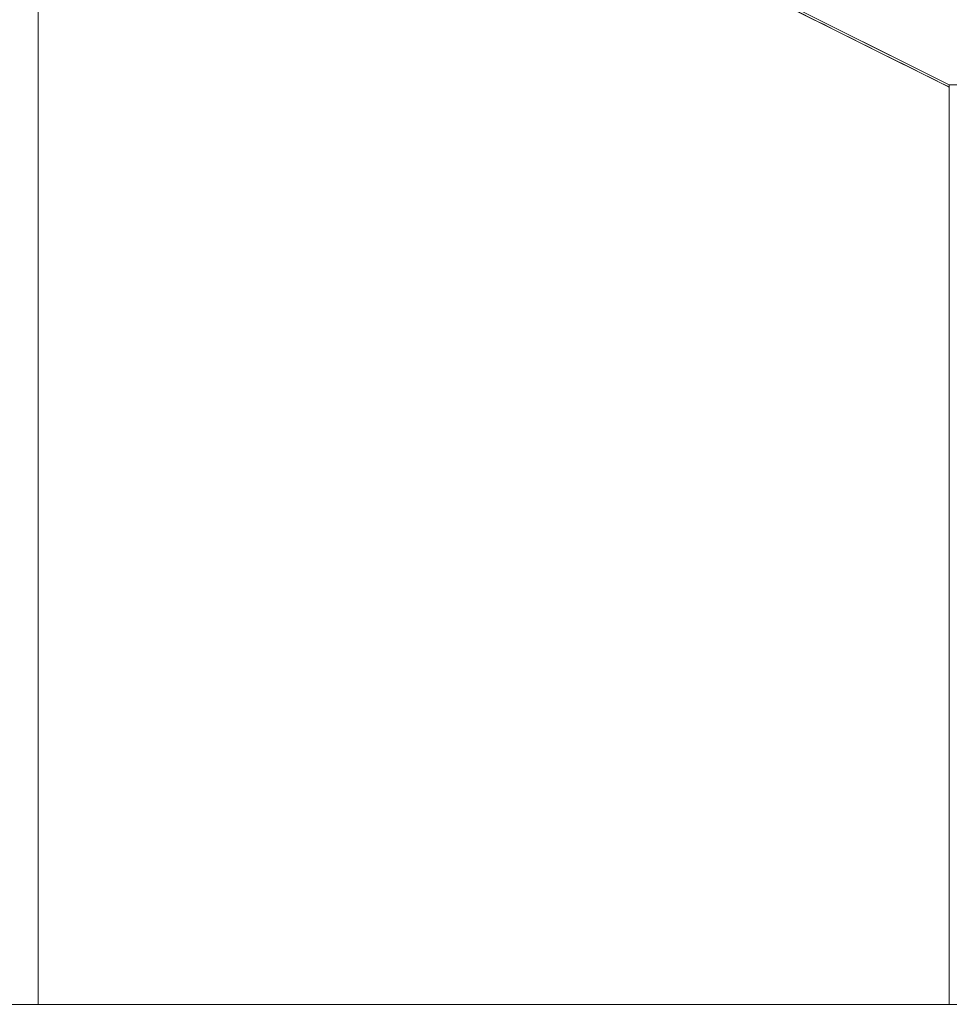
# Model space of a CAD drawing. Header units: centimetres. Extents: x -16 to 17.2, y -26.1 to -24.6.
# Tile 25 of 46: x -3.522 to -3.42, y -26.092 to -25.984. Entities that reach past the tile are written whole.
import ezdxf

# ---------------------------------------------------------------- set-up
doc = ezdxf.new("R2010")
doc.units = ezdxf.units.CM
doc.header["$LTSCALE"] = 2.54
doc.layers.add('Lucido design-1', color=7, linetype='Continuous')

# ---------------------------------------------------------------- blocks, each defined once
blk = doc.blocks.new('Gruppo-1')
at = {"color": 7, "linetype": 'Continuous', "lineweight": 9}
for points in [[(17.08, -24.59215, -166.92232), (17.08, -26.09215, -166.92232), (-15.92, -26.09215, -166.92232), (-15.92, -24.59215, -166.92232)], [(17.08, -24.59215, -151.42232), (17.08, -26.09215, -151.42232), (-15.92, -26.09215, -151.42232), (-15.92, -24.59215, -151.42232)], [(-4.42, -25.49291, -154.82232), (-3.42, -25.99149, -153.82232), (-3.42, -25.99122, -153.82232), (-4.42, -25.49264, -154.82232)], [(-4.42, -25.49291, -139.32232), (-3.42, -25.99149, -138.32232), (-3.42, -25.99122, -138.32232), (-4.42, -25.49264, -139.32232)], [(-3.42, -25.99149, -151.72232), (-3.42, -26.09215, -151.72232), (-3.42, -26.09215, -153.52232), (-3.42, -25.99149, -153.52232)], [(-3.42, -25.99149, -136.22232), (-3.42, -26.09215, -136.22232), (-3.42, -26.09215, -138.02232), (-3.42, -25.99149, -138.02232)]]:
    blk.add_3dface(points, dxfattribs=at)
for points, invisible_edges in [([(-15.92, -26.09215, -151.62232), (-3.52, -26.09215, -151.62232), (-3.52, -25.94163, -151.62232), (-4.42, -25.49291, -151.62232)], 8), ([(-15.92, -26.09215, -136.12232), (-3.52, -26.09215, -136.12232), (-3.52, -25.94163, -136.12232), (-4.42, -25.49291, -136.12232)], 8), ([(-4.42, -25.49264, -154.82232), (-3.42, -25.99122, -153.82232), (-3.12, -25.99122, -153.82232)], 8), ([(-3.12, -25.99122, -153.82232), (4.28, -25.99122, -153.82232), (5.58, -25.49264, -154.82232), (-4.42, -25.49264, -154.82232)], 10), ([(-4.42, -25.49264, -139.32232), (-3.42, -25.99122, -138.32232), (-3.12, -25.99122, -138.32232)], 8), ([(-3.12, -25.99122, -138.32232), (4.28, -25.99122, -138.32232), (5.58, -25.49264, -139.32232), (-4.42, -25.49264, -139.32232)], 10), ([(-3.42, -25.99149, -151.72232), (-4.42, -25.49291, -151.62232), (-3.52, -25.94163, -151.62232)], 9), ([(-3.42, -25.99149, -151.72232), (-3.42, -25.99149, -153.52232), (-4.42, -25.49291, -154.82232), (-4.42, -25.49291, -151.62232)], 10), ([(-3.42, -25.99149, -153.52232), (-3.42, -25.99149, -153.82232), (-4.42, -25.49291, -154.82232)], 8), ([(-3.42, -25.99149, -136.22232), (-4.42, -25.49291, -136.12232), (-3.52, -25.94163, -136.12232)], 9), ([(-3.42, -25.99149, -136.22232), (-3.42, -25.99149, -138.02232), (-4.42, -25.49291, -139.32232), (-4.42, -25.49291, -136.12232)], 10), ([(-3.42, -25.99149, -138.02232), (-3.42, -25.99149, -138.32232), (-4.42, -25.49291, -139.32232)], 8), ([(-3.52, -25.94163, -151.62232), (-3.4202, -25.99139, -151.71596), (-3.42009, -25.99144, -151.71808)], 9), ([(-3.52, -25.94163, -151.62232), (-3.42036, -25.99131, -151.71384), (-3.4202, -25.99139, -151.71596)], 9), ([(-3.52, -25.94163, -151.62232), (-3.42056, -25.99121, -151.71173), (-3.42036, -25.99131, -151.71384)], 9), ([(-3.52, -25.94163, -151.62232), (-3.42081, -25.99108, -151.70962), (-3.42056, -25.99121, -151.71173)], 9), ([(-3.52, -25.94163, -151.62232), (-3.4211, -25.99094, -151.70752), (-3.42081, -25.99108, -151.70962)], 9), ([(-3.52, -25.94163, -151.62232), (-3.42144, -25.99077, -151.70542), (-3.4211, -25.99094, -151.70752)], 9), ([(-3.52, -25.94163, -151.62232), (-3.42182, -25.99058, -151.70333), (-3.42144, -25.99077, -151.70542)], 9), ([(-3.52, -25.94163, -151.62232), (-3.42224, -25.99037, -151.70125), (-3.42182, -25.99058, -151.70333)], 9), ([(-3.52, -25.94163, -151.62232), (-3.42271, -25.99014, -151.69918), (-3.42224, -25.99037, -151.70125)], 9), ([(-3.52, -25.94163, -151.62232), (-3.42323, -25.98988, -151.69712), (-3.42271, -25.99014, -151.69918)], 9), ([(-3.52, -25.94163, -151.62232), (-3.42378, -25.9896, -151.69508), (-3.42323, -25.98988, -151.69712)], 9), ([(-3.52, -25.94163, -151.62232), (-3.42438, -25.9893, -151.69304), (-3.42378, -25.9896, -151.69508)], 9), ([(-3.52, -25.94163, -151.62232), (-3.42503, -25.98898, -151.69102), (-3.42438, -25.9893, -151.69304)], 9), ([(-3.52, -25.94163, -151.62232), (-3.42571, -25.98864, -151.68901), (-3.42503, -25.98898, -151.69102)], 9), ([(-3.52, -25.94163, -151.62232), (-3.42644, -25.98828, -151.68701), (-3.42571, -25.98864, -151.68901)], 9), ([(-3.52, -25.94163, -151.62232), (-3.42721, -25.98789, -151.68504), (-3.42644, -25.98828, -151.68701)], 9), ([(-3.52, -25.94163, -151.62232), (-3.42802, -25.98749, -151.68308), (-3.42721, -25.98789, -151.68504)], 9), ([(-3.52, -25.94163, -151.62232), (-3.42888, -25.98706, -151.68113), (-3.42802, -25.98749, -151.68308)], 9), ([(-3.52, -25.94163, -151.62232), (-3.42977, -25.98662, -151.67921), (-3.42888, -25.98706, -151.68113)], 9), ([(-3.52, -25.94163, -151.62232), (-3.43071, -25.98615, -151.6773), (-3.42977, -25.98662, -151.67921)], 9), ([(-3.52, -25.94163, -151.62232), (-3.43168, -25.98566, -151.67542), (-3.43071, -25.98615, -151.6773)], 9), ([(-3.52, -25.94163, -151.62232), (-3.4327, -25.98516, -151.67355), (-3.43168, -25.98566, -151.67542)], 9), ([(-3.52, -25.94163, -151.62232), (-3.43375, -25.98463, -151.67171), (-3.4327, -25.98516, -151.67355)], 9), ([(-3.52, -25.94163, -151.62232), (-3.43485, -25.98409, -151.66989), (-3.43375, -25.98463, -151.67171)], 9), ([(-3.42009, -25.99144, -151.71808), (-3.42002, -25.99148, -151.7202), (-3.42, -25.99149, -151.72232), (-3.52, -25.94163, -151.62232)], 12), ([(-3.52, -25.94163, -151.62232), (-3.52, -26.09215, -151.62232), (-3.51576, -26.09215, -151.62241), (-3.51576, -25.94375, -151.62241)], 4), ([(-3.52, -25.94163, -136.12232), (-3.4202, -25.99139, -136.21596), (-3.42009, -25.99144, -136.21808)], 9), ([(-3.52, -25.94163, -136.12232), (-3.42036, -25.99131, -136.21384), (-3.4202, -25.99139, -136.21596)], 9), ([(-3.52, -25.94163, -136.12232), (-3.42056, -25.99121, -136.21173), (-3.42036, -25.99131, -136.21384)], 9), ([(-3.52, -25.94163, -136.12232), (-3.42081, -25.99108, -136.20962), (-3.42056, -25.99121, -136.21173)], 9), ([(-3.52, -25.94163, -136.12232), (-3.4211, -25.99094, -136.20752), (-3.42081, -25.99108, -136.20962)], 9), ([(-3.52, -25.94163, -136.12232), (-3.42144, -25.99077, -136.20542), (-3.4211, -25.99094, -136.20752)], 9), ([(-3.52, -25.94163, -136.12232), (-3.42182, -25.99058, -136.20333), (-3.42144, -25.99077, -136.20542)], 9), ([(-3.52, -25.94163, -136.12232), (-3.42224, -25.99037, -136.20125), (-3.42182, -25.99058, -136.20333)], 9), ([(-3.52, -25.94163, -136.12232), (-3.42271, -25.99014, -136.19918), (-3.42224, -25.99037, -136.20125)], 9), ([(-3.52, -25.94163, -136.12232), (-3.42323, -25.98988, -136.19712), (-3.42271, -25.99014, -136.19918)], 9), ([(-3.52, -25.94163, -136.12232), (-3.42378, -25.9896, -136.19508), (-3.42323, -25.98988, -136.19712)], 9), ([(-3.52, -25.94163, -136.12232), (-3.42438, -25.9893, -136.19304), (-3.42378, -25.9896, -136.19508)], 9), ([(-3.52, -25.94163, -136.12232), (-3.42503, -25.98898, -136.19102), (-3.42438, -25.9893, -136.19304)], 9), ([(-3.52, -25.94163, -136.12232), (-3.42571, -25.98864, -136.18901), (-3.42503, -25.98898, -136.19102)], 9), ([(-3.52, -25.94163, -136.12232), (-3.42644, -25.98828, -136.18701), (-3.42571, -25.98864, -136.18901)], 9), ([(-3.52, -25.94163, -136.12232), (-3.42721, -25.98789, -136.18504), (-3.42644, -25.98828, -136.18701)], 9), ([(-3.52, -25.94163, -136.12232), (-3.42802, -25.98749, -136.18308), (-3.42721, -25.98789, -136.18504)], 9), ([(-3.52, -25.94163, -136.12232), (-3.42888, -25.98706, -136.18113), (-3.42802, -25.98749, -136.18308)], 9), ([(-3.52, -25.94163, -136.12232), (-3.42977, -25.98662, -136.17921), (-3.42888, -25.98706, -136.18113)], 9), ([(-3.52, -25.94163, -136.12232), (-3.43071, -25.98615, -136.1773), (-3.42977, -25.98662, -136.17921)], 9), ([(-3.52, -25.94163, -136.12232), (-3.43168, -25.98566, -136.17542), (-3.43071, -25.98615, -136.1773)], 9), ([(-3.52, -25.94163, -136.12232), (-3.4327, -25.98516, -136.17355), (-3.43168, -25.98566, -136.17542)], 9), ([(-3.52, -25.94163, -136.12232), (-3.43375, -25.98463, -136.17171), (-3.4327, -25.98516, -136.17355)], 9), ([(-3.52, -25.94163, -136.12232), (-3.43485, -25.98409, -136.16989), (-3.43375, -25.98463, -136.17171)], 9), ([(-3.42009, -25.99144, -136.21808), (-3.42002, -25.99148, -136.2202), (-3.42, -25.99149, -136.22232), (-3.52, -25.94163, -136.12232)], 12), ([(-3.52, -25.94163, -136.12232), (-3.52, -26.09215, -136.12232), (-3.51576, -26.09215, -136.12241), (-3.51576, -25.94375, -136.12241)], 4), ([(-3.51576, -25.94375, -151.62241), (-3.51576, -26.09215, -151.62241), (-3.51152, -26.09215, -151.62268), (-3.51152, -25.94586, -151.62268)], 5), ([(-3.51576, -25.94375, -136.12241), (-3.51576, -26.09215, -136.12241), (-3.51152, -26.09215, -136.12268), (-3.51152, -25.94586, -136.12268)], 5), ([(-3.51152, -25.94586, -151.62268), (-3.51152, -26.09215, -151.62268), (-3.5073, -26.09215, -151.62313), (-3.5073, -25.94796, -151.62313)], 5), ([(-3.51152, -25.94586, -136.12268), (-3.51152, -26.09215, -136.12268), (-3.5073, -26.09215, -136.12313), (-3.5073, -25.94796, -136.12313)], 5), ([(-3.5073, -25.94796, -151.62313), (-3.5073, -26.09215, -151.62313), (-3.5031, -26.09215, -151.62376), (-3.5031, -25.95006, -151.62376)], 5), ([(-3.5073, -25.94796, -136.12313), (-3.5073, -26.09215, -136.12313), (-3.5031, -26.09215, -136.12376), (-3.5031, -25.95006, -136.12376)], 5), ([(-3.5031, -25.95006, -151.62376), (-3.5031, -26.09215, -151.62376), (-3.49893, -26.09215, -151.62457), (-3.49893, -25.95213, -151.62457)], 5), ([(-3.5031, -25.95006, -136.12376), (-3.5031, -26.09215, -136.12376), (-3.49893, -26.09215, -136.12457), (-3.49893, -25.95213, -136.12457)], 5), ([(-3.49893, -25.95213, -151.62457), (-3.49893, -26.09215, -151.62457), (-3.4948, -26.09215, -151.62555), (-3.4948, -25.95419, -151.62555)], 5), ([(-3.49893, -25.95213, -136.12457), (-3.49893, -26.09215, -136.12457), (-3.4948, -26.09215, -136.12555), (-3.4948, -25.95419, -136.12555)], 5), ([(-3.4948, -25.95419, -151.62555), (-3.4948, -26.09215, -151.62555), (-3.49072, -26.09215, -151.62671), (-3.49072, -25.95623, -151.62671)], 5), ([(-3.4948, -25.95419, -136.12555), (-3.4948, -26.09215, -136.12555), (-3.49072, -26.09215, -136.12671), (-3.49072, -25.95623, -136.12671)], 5), ([(-3.49072, -25.95623, -151.62671), (-3.49072, -26.09215, -151.62671), (-3.48669, -26.09215, -151.62803), (-3.48669, -25.95824, -151.62803)], 5), ([(-3.49072, -25.95623, -136.12671), (-3.49072, -26.09215, -136.12671), (-3.48669, -26.09215, -136.12803), (-3.48669, -25.95824, -136.12803)], 5), ([(-3.48669, -25.95824, -151.62803), (-3.48669, -26.09215, -151.62803), (-3.48271, -26.09215, -151.62953), (-3.48271, -25.96022, -151.62953)], 5), ([(-3.48669, -25.95824, -136.12803), (-3.48669, -26.09215, -136.12803), (-3.48271, -26.09215, -136.12953), (-3.48271, -25.96022, -136.12953)], 5), ([(-3.48271, -25.96022, -151.62953), (-3.48271, -26.09215, -151.62953), (-3.47881, -26.09215, -151.6312), (-3.47881, -25.96217, -151.6312)], 5), ([(-3.48271, -25.96022, -136.12953), (-3.48271, -26.09215, -136.12953), (-3.47881, -26.09215, -136.1312), (-3.47881, -25.96217, -136.1312)], 5), ([(-3.47881, -25.96217, -151.6312), (-3.47881, -26.09215, -151.6312), (-3.47498, -26.09215, -151.63303), (-3.47498, -25.96408, -151.63303)], 5), ([(-3.47881, -25.96217, -136.1312), (-3.47881, -26.09215, -136.1312), (-3.47498, -26.09215, -136.13303), (-3.47498, -25.96408, -136.13303)], 5), ([(-3.47498, -25.96408, -151.63303), (-3.47498, -26.09215, -151.63303), (-3.47123, -26.09215, -151.63502), (-3.47123, -25.96595, -151.63502)], 5), ([(-3.47498, -25.96408, -136.13303), (-3.47498, -26.09215, -136.13303), (-3.47123, -26.09215, -136.13502), (-3.47123, -25.96595, -136.13502)], 5), ([(-3.47123, -25.96595, -151.63502), (-3.47123, -26.09215, -151.63502), (-3.46757, -26.09215, -151.63717), (-3.46757, -25.96777, -151.63717)], 5), ([(-3.47123, -25.96595, -136.13502), (-3.47123, -26.09215, -136.13502), (-3.46757, -26.09215, -136.13717), (-3.46757, -25.96777, -136.13717)], 5), ([(-3.46757, -25.96777, -151.63717), (-3.46757, -26.09215, -151.63717), (-3.464, -26.09215, -151.63947), (-3.464, -25.96955, -151.63947)], 5), ([(-3.46757, -25.96777, -136.13717), (-3.46757, -26.09215, -136.13717), (-3.464, -26.09215, -136.13947), (-3.464, -25.96955, -136.13947)], 5), ([(-3.464, -25.96955, -151.63947), (-3.464, -26.09215, -151.63947), (-3.46054, -26.09215, -151.64192), (-3.46054, -25.97128, -151.64192)], 5), ([(-3.464, -25.96955, -136.13947), (-3.464, -26.09215, -136.13947), (-3.46054, -26.09215, -136.14192), (-3.46054, -25.97128, -136.14192)], 5), ([(-3.46054, -25.97128, -151.64192), (-3.46054, -26.09215, -151.64192), (-3.45718, -26.09215, -151.64452), (-3.45718, -25.97295, -151.64452)], 5), ([(-3.46054, -25.97128, -136.14192), (-3.46054, -26.09215, -136.14192), (-3.45718, -26.09215, -136.14452), (-3.45718, -25.97295, -136.14452)], 5), ([(-3.45718, -25.97295, -151.64452), (-3.45718, -26.09215, -151.64452), (-3.45393, -26.09215, -151.64726), (-3.45393, -25.97457, -151.64726)], 5), ([(-3.45718, -25.97295, -136.14452), (-3.45718, -26.09215, -136.14452), (-3.45393, -26.09215, -136.14726), (-3.45393, -25.97457, -136.14726)], 5), ([(-3.45393, -25.97457, -151.64726), (-3.45393, -26.09215, -151.64726), (-3.45081, -26.09215, -151.65013), (-3.45081, -25.97613, -151.65013)], 5), ([(-3.45393, -25.97457, -136.14726), (-3.45393, -26.09215, -136.14726), (-3.45081, -26.09215, -136.15013), (-3.45081, -25.97613, -136.15013)], 5), ([(-3.45081, -25.97613, -151.65013), (-3.45081, -26.09215, -151.65013), (-3.4478, -26.09215, -151.65313), (-3.4478, -25.97763, -151.65313)], 5), ([(-3.45081, -25.97613, -136.15013), (-3.45081, -26.09215, -136.15013), (-3.4478, -26.09215, -136.15313), (-3.4478, -25.97763, -136.15313)], 5), ([(-3.4478, -25.97763, -151.65313), (-3.4478, -26.09215, -151.65313), (-3.44493, -26.09215, -151.65626), (-3.44493, -25.97906, -151.65626)], 5), ([(-3.4478, -25.97763, -136.15313), (-3.4478, -26.09215, -136.15313), (-3.44493, -26.09215, -136.15626), (-3.44493, -25.97906, -136.15626)], 5), ([(-3.44493, -25.97906, -151.65626), (-3.44493, -26.09215, -151.65626), (-3.4422, -26.09215, -151.6595), (-3.4422, -25.98042, -151.6595)], 5), ([(-3.44493, -25.97906, -136.15626), (-3.44493, -26.09215, -136.15626), (-3.4422, -26.09215, -136.1595), (-3.4422, -25.98042, -136.1595)], 5), ([(-3.4422, -25.98042, -151.6595), (-3.4422, -26.09215, -151.6595), (-3.4396, -26.09215, -151.66286), (-3.4396, -25.98172, -151.66286)], 5), ([(-3.4422, -25.98042, -136.1595), (-3.4422, -26.09215, -136.1595), (-3.4396, -26.09215, -136.16286), (-3.4396, -25.98172, -136.16286)], 5), ([(-3.43836, -25.98234, -151.66458), (-3.4396, -25.98172, -151.66286), (-3.4396, -26.09215, -151.66286)], 10), ([(-3.43836, -25.98234, -136.16458), (-3.4396, -25.98172, -136.16286), (-3.4396, -26.09215, -136.16286)], 10), ([(-3.43715, -25.98294, -151.66633), (-3.43836, -25.98234, -151.66458), (-3.4396, -26.09215, -151.66286)], 10), ([(-3.43715, -25.98294, -136.16633), (-3.43836, -25.98234, -136.16458), (-3.4396, -26.09215, -136.16286)], 10), ([(-3.4396, -26.09215, -151.66286), (-3.43715, -26.09215, -151.66633), (-3.43715, -25.98294, -151.66633)], 10), ([(-3.4396, -26.09215, -136.16286), (-3.43715, -26.09215, -136.16633), (-3.43715, -25.98294, -136.16633)], 10), ([(-3.43598, -25.98352, -151.6681), (-3.43715, -25.98294, -151.66633), (-3.43715, -26.09215, -151.66633)], 10), ([(-3.43598, -25.98352, -136.1681), (-3.43715, -25.98294, -136.16633), (-3.43715, -26.09215, -136.16633)], 10), ([(-3.43485, -25.98409, -151.66989), (-3.43598, -25.98352, -151.6681), (-3.43715, -26.09215, -151.66633)], 10), ([(-3.43485, -25.98409, -136.16989), (-3.43598, -25.98352, -136.1681), (-3.43715, -26.09215, -136.16633)], 10), ([(-3.43715, -26.09215, -151.66633), (-3.43485, -26.09215, -151.66989), (-3.43485, -25.98409, -151.66989)], 10), ([(-3.43715, -26.09215, -136.16633), (-3.43485, -26.09215, -136.16989), (-3.43485, -25.98409, -136.16989)], 10), ([(-3.43375, -25.98463, -151.67171), (-3.43485, -25.98409, -151.66989), (-3.43485, -26.09215, -151.66989)], 10), ([(-3.43375, -25.98463, -136.17171), (-3.43485, -25.98409, -136.16989), (-3.43485, -26.09215, -136.16989)], 10), ([(-3.4327, -25.98516, -151.67355), (-3.43375, -25.98463, -151.67171), (-3.43485, -26.09215, -151.66989)], 10), ([(-3.4327, -25.98516, -136.17355), (-3.43375, -25.98463, -136.17171), (-3.43485, -26.09215, -136.16989)], 10), ([(-3.43485, -26.09215, -151.66989), (-3.4327, -26.09215, -151.67355), (-3.4327, -25.98516, -151.67355)], 10), ([(-3.43485, -26.09215, -136.16989), (-3.4327, -26.09215, -136.17355), (-3.4327, -25.98516, -136.17355)], 10), ([(-3.43168, -25.98566, -151.67542), (-3.4327, -25.98516, -151.67355), (-3.4327, -26.09215, -151.67355)], 10), ([(-3.43168, -25.98566, -136.17542), (-3.4327, -25.98516, -136.17355), (-3.4327, -26.09215, -136.17355)], 10), ([(-3.43071, -25.98615, -151.6773), (-3.43168, -25.98566, -151.67542), (-3.4327, -26.09215, -151.67355)], 10), ([(-3.43071, -25.98615, -136.1773), (-3.43168, -25.98566, -136.17542), (-3.4327, -26.09215, -136.17355)], 10), ([(-3.4327, -26.09215, -151.67355), (-3.43071, -26.09215, -151.6773), (-3.43071, -25.98615, -151.6773)], 10), ([(-3.4327, -26.09215, -136.17355), (-3.43071, -26.09215, -136.1773), (-3.43071, -25.98615, -136.1773)], 10), ([(-3.42977, -25.98662, -151.67921), (-3.43071, -25.98615, -151.6773), (-3.43071, -26.09215, -151.6773)], 10), ([(-3.42977, -25.98662, -136.17921), (-3.43071, -25.98615, -136.1773), (-3.43071, -26.09215, -136.1773)], 10), ([(-3.42888, -25.98706, -151.68113), (-3.42977, -25.98662, -151.67921), (-3.43071, -26.09215, -151.6773)], 10), ([(-3.42888, -25.98706, -136.18113), (-3.42977, -25.98662, -136.17921), (-3.43071, -26.09215, -136.1773)], 10), ([(-3.43071, -26.09215, -151.6773), (-3.42888, -26.09215, -151.68113), (-3.42888, -25.98706, -151.68113)], 10), ([(-3.43071, -26.09215, -136.1773), (-3.42888, -26.09215, -136.18113), (-3.42888, -25.98706, -136.18113)], 10), ([(-3.42802, -25.98749, -151.68308), (-3.42888, -25.98706, -151.68113), (-3.42888, -26.09215, -151.68113)], 10), ([(-3.42802, -25.98749, -136.18308), (-3.42888, -25.98706, -136.18113), (-3.42888, -26.09215, -136.18113)], 10), ([(-3.42721, -25.98789, -151.68504), (-3.42802, -25.98749, -151.68308), (-3.42888, -26.09215, -151.68113)], 10), ([(-3.42721, -25.98789, -136.18504), (-3.42802, -25.98749, -136.18308), (-3.42888, -26.09215, -136.18113)], 10), ([(-3.42888, -26.09215, -151.68113), (-3.42721, -26.09215, -151.68504), (-3.42721, -25.98789, -151.68504)], 10), ([(-3.42888, -26.09215, -136.18113), (-3.42721, -26.09215, -136.18504), (-3.42721, -25.98789, -136.18504)], 10), ([(-3.42644, -25.98828, -151.68701), (-3.42721, -25.98789, -151.68504), (-3.42721, -26.09215, -151.68504)], 10), ([(-3.42644, -25.98828, -136.18701), (-3.42721, -25.98789, -136.18504), (-3.42721, -26.09215, -136.18504)], 10), ([(-3.42571, -25.98864, -151.68901), (-3.42644, -25.98828, -151.68701), (-3.42721, -26.09215, -151.68504)], 10), ([(-3.42571, -25.98864, -136.18901), (-3.42644, -25.98828, -136.18701), (-3.42721, -26.09215, -136.18504)], 10), ([(-3.42721, -26.09215, -151.68504), (-3.42571, -26.09215, -151.68901), (-3.42571, -25.98864, -151.68901)], 10), ([(-3.42721, -26.09215, -136.18504), (-3.42571, -26.09215, -136.18901), (-3.42571, -25.98864, -136.18901)], 10), ([(-3.42503, -25.98898, -151.69102), (-3.42571, -25.98864, -151.68901), (-3.42571, -26.09215, -151.68901)], 10), ([(-3.42503, -25.98898, -136.19102), (-3.42571, -25.98864, -136.18901), (-3.42571, -26.09215, -136.18901)], 10), ([(-3.42438, -25.9893, -151.69304), (-3.42503, -25.98898, -151.69102), (-3.42571, -26.09215, -151.68901)], 10), ([(-3.42438, -25.9893, -136.19304), (-3.42503, -25.98898, -136.19102), (-3.42571, -26.09215, -136.18901)], 10), ([(-3.42571, -26.09215, -151.68901), (-3.42438, -26.09215, -151.69304), (-3.42438, -25.9893, -151.69304)], 10), ([(-3.42571, -26.09215, -136.18901), (-3.42438, -26.09215, -136.19304), (-3.42438, -25.9893, -136.19304)], 10), ([(-3.42378, -25.9896, -151.69508), (-3.42438, -25.9893, -151.69304), (-3.42438, -26.09215, -151.69304)], 10), ([(-3.42378, -25.9896, -136.19508), (-3.42438, -25.9893, -136.19304), (-3.42438, -26.09215, -136.19304)], 10), ([(-3.42323, -25.98988, -151.69712), (-3.42378, -25.9896, -151.69508), (-3.42438, -26.09215, -151.69304)], 10), ([(-3.42323, -25.98988, -136.19712), (-3.42378, -25.9896, -136.19508), (-3.42438, -26.09215, -136.19304)], 10), ([(-3.42438, -26.09215, -151.69304), (-3.42323, -26.09215, -151.69712), (-3.42323, -25.98988, -151.69712)], 10), ([(-3.42438, -26.09215, -136.19304), (-3.42323, -26.09215, -136.19712), (-3.42323, -25.98988, -136.19712)], 10), ([(-3.42271, -25.99014, -151.69918), (-3.42323, -25.98988, -151.69712), (-3.42323, -26.09215, -151.69712)], 10), ([(-3.42271, -25.99014, -136.19918), (-3.42323, -25.98988, -136.19712), (-3.42323, -26.09215, -136.19712)], 10), ([(-3.42224, -25.99037, -151.70125), (-3.42271, -25.99014, -151.69918), (-3.42323, -26.09215, -151.69712)], 10), ([(-3.42224, -25.99037, -136.20125), (-3.42271, -25.99014, -136.19918), (-3.42323, -26.09215, -136.19712)], 10), ([(-3.42323, -26.09215, -151.69712), (-3.42224, -26.09215, -151.70125), (-3.42224, -25.99037, -151.70125)], 10), ([(-3.42323, -26.09215, -136.19712), (-3.42224, -26.09215, -136.20125), (-3.42224, -25.99037, -136.20125)], 10), ([(-3.42182, -25.99058, -151.70333), (-3.42224, -25.99037, -151.70125), (-3.42224, -26.09215, -151.70125)], 10), ([(-3.42182, -25.99058, -136.20333), (-3.42224, -25.99037, -136.20125), (-3.42224, -26.09215, -136.20125)], 10), ([(-3.42144, -25.99077, -151.70542), (-3.42182, -25.99058, -151.70333), (-3.42224, -26.09215, -151.70125)], 10), ([(-3.42144, -25.99077, -136.20542), (-3.42182, -25.99058, -136.20333), (-3.42224, -26.09215, -136.20125)], 10), ([(-3.42, -25.99149, -153.52232), (-3.42, -26.09215, -153.52232), (-3.41973, -26.09215, -153.53506), (-3.41973, -25.98957, -153.53506)], 12), ([(-3.42, -25.99149, -138.02232), (-3.42, -26.09215, -138.02232), (-3.41973, -26.09215, -138.03506), (-3.41973, -25.98957, -138.03506)], 12), ([(-3.42224, -26.09215, -151.70125), (-3.42144, -26.09215, -151.70542), (-3.42144, -25.99077, -151.70542)], 10), ([(-3.42224, -26.09215, -136.20125), (-3.42144, -26.09215, -136.20542), (-3.42144, -25.99077, -136.20542)], 10), ([(-3.4211, -25.99094, -151.70752), (-3.42144, -25.99077, -151.70542), (-3.42144, -26.09215, -151.70542)], 10), ([(-3.4211, -25.99094, -136.20752), (-3.42144, -25.99077, -136.20542), (-3.42144, -26.09215, -136.20542)], 10), ([(-3.42081, -25.99108, -151.70962), (-3.4211, -25.99094, -151.70752), (-3.42144, -26.09215, -151.70542)], 10), ([(-3.42081, -25.99108, -136.20962), (-3.4211, -25.99094, -136.20752), (-3.42144, -26.09215, -136.20542)], 10), ([(-3.42144, -26.09215, -151.70542), (-3.42081, -26.09215, -151.70962), (-3.42081, -25.99108, -151.70962)], 10), ([(-3.42144, -26.09215, -136.20542), (-3.42081, -26.09215, -136.20962), (-3.42081, -25.99108, -136.20962)], 10), ([(-3.42056, -25.99121, -151.71173), (-3.42081, -25.99108, -151.70962), (-3.42081, -26.09215, -151.70962)], 10), ([(-3.42056, -25.99121, -136.21173), (-3.42081, -25.99108, -136.20962), (-3.42081, -26.09215, -136.20962)], 10), ([(-3.42036, -25.99131, -151.71384), (-3.42056, -25.99121, -151.71173), (-3.42081, -26.09215, -151.70962)], 10), ([(-3.42036, -25.99131, -136.21384), (-3.42056, -25.99121, -136.21173), (-3.42081, -26.09215, -136.20962)], 10), ([(-3.42081, -26.09215, -151.70962), (-3.42036, -26.09215, -151.71384), (-3.42036, -25.99131, -151.71384)], 10), ([(-3.42081, -26.09215, -136.20962), (-3.42036, -26.09215, -136.21384), (-3.42036, -25.99131, -136.21384)], 10), ([(-3.4202, -25.99139, -151.71596), (-3.42036, -25.99131, -151.71384), (-3.42036, -26.09215, -151.71384)], 10), ([(-3.4202, -25.99139, -136.21596), (-3.42036, -25.99131, -136.21384), (-3.42036, -26.09215, -136.21384)], 10), ([(-3.42009, -25.99144, -151.71808), (-3.4202, -25.99139, -151.71596), (-3.42036, -26.09215, -151.71384)], 10), ([(-3.42009, -25.99144, -136.21808), (-3.4202, -25.99139, -136.21596), (-3.42036, -26.09215, -136.21384)], 10), ([(-3.42036, -26.09215, -151.71384), (-3.42009, -26.09215, -151.71808), (-3.42009, -25.99144, -151.71808)], 10), ([(-3.42036, -26.09215, -136.21384), (-3.42009, -26.09215, -136.21808), (-3.42009, -25.99144, -136.21808)], 10), ([(-3.42002, -25.99148, -151.7202), (-3.42009, -25.99144, -151.71808), (-3.42009, -26.09215, -151.71808)], 10), ([(-3.42002, -25.99148, -136.2202), (-3.42009, -25.99144, -136.21808), (-3.42009, -26.09215, -136.21808)], 10), ([(-3.42002, -25.99148, -151.7202), (-3.42009, -26.09215, -151.71808), (-3.42, -26.09215, -151.72232)], 9), ([(-3.42002, -25.99148, -136.2202), (-3.42009, -26.09215, -136.21808), (-3.42, -26.09215, -136.22232)], 9), ([(-3.42, -26.09215, -151.72232), (-3.42, -25.99149, -151.72232), (-3.42002, -25.99148, -151.7202)], 8), ([(-3.42, -26.09215, -136.22232), (-3.42, -25.99149, -136.22232), (-3.42002, -25.99148, -136.2202)], 8), ([(-16.02, -26.09215, -152.82232), (-14.82, -26.09215, -152.82232), (-3.52, -26.09215, -151.62232), (-15.92, -26.09215, -151.62232)], 10), ([(-16.02, -26.09215, -137.32232), (-14.82, -26.09215, -137.32232), (-3.52, -26.09215, -136.12232), (-15.92, -26.09215, -136.12232)], 10), ([(-15.92, -26.09215, -166.92232), (15.98, -26.09215, -166.02232), (-14.82, -26.09215, -166.02232)], 11), ([(17.18, -26.09215, -166.82232), (-15.92, -26.09215, -166.92232), (17.08, -26.09215, -166.92232)], 9), ([(17.18, -26.09215, -166.82232), (17.18, -26.09215, -166.02232), (15.98, -26.09215, -166.02232), (-15.92, -26.09215, -166.92232)], 12), ([(-15.92, -26.09215, -151.42232), (15.98, -26.09215, -150.52232), (-14.82, -26.09215, -150.52232)], 11), ([(17.18, -26.09215, -151.32232), (-15.92, -26.09215, -151.42232), (17.08, -26.09215, -151.42232)], 9), ([(17.18, -26.09215, -151.32232), (17.18, -26.09215, -150.52232), (15.98, -26.09215, -150.52232), (-15.92, -26.09215, -151.42232)], 12), ([(-14.82, -26.09215, -152.82232), (-3.41973, -26.09215, -153.53506), (-3.42, -26.09215, -153.52232)], 9), ([(15.98, -26.09215, -166.02232), (-14.82, -26.09215, -163.62232), (-14.82, -26.09215, -164.82232)], 11), ([(-3.51576, -26.09215, -151.62241), (-3.52, -26.09215, -151.62232), (-14.82, -26.09215, -152.82232), (-3.42, -26.09215, -153.52232)], 14), ([(-14.82, -26.09215, -164.82232), (-14.82, -26.09215, -166.02232), (15.98, -26.09215, -166.02232)], 10), ([(-14.82, -26.09215, -152.82232), (-3.41568, -26.09215, -153.57302), (-3.41757, -26.09215, -153.56043)], 9), ([(-14.82, -26.09215, -154.02232), (-3.25506, -26.09215, -153.7902), (-3.26631, -26.09215, -153.78423)], 9), ([(-14.82, -26.09215, -154.02232), (-3.20785, -26.09215, -153.80917), (-3.21994, -26.09215, -153.80519)], 9), ([(-14.82, -26.09215, -154.02232), (-3.1832, -26.09215, -153.81559), (-3.19559, -26.09215, -153.81264)], 9), ([(15.98, -26.09215, -166.02232), (-14.82, -26.09215, -161.22232), (-14.82, -26.09215, -162.42232)], 11), ([(-3.41757, -26.09215, -153.56043), (-3.41892, -26.09215, -153.54776), (-14.82, -26.09215, -152.82232)], 10), ([(-3.41892, -26.09215, -153.54776), (-3.41973, -26.09215, -153.53506), (-14.82, -26.09215, -152.82232)], 10), ([(-14.82, -26.09215, -152.82232), (-3.41032, -26.09215, -153.59792), (-3.41327, -26.09215, -153.58553)], 9), ([(-14.82, -26.09215, -152.82232), (-3.38788, -26.09215, -153.65738), (-3.39337, -26.09215, -153.64589)], 9), ([(-14.82, -26.09215, -154.02232), (-3.3452, -26.09215, -153.72053), (-3.35341, -26.09215, -153.71079)], 9), ([(-14.82, -26.09215, -154.02232), (-3.30847, -26.09215, -153.75573), (-3.3182, -26.09215, -153.74752)], 9), ([(-14.82, -26.09215, -154.02232), (-3.24357, -26.09215, -153.79569), (-3.25506, -26.09215, -153.7902)], 9), ([(-3.26631, -26.09215, -153.78423), (-3.27729, -26.09215, -153.77778), (-14.82, -26.09215, -154.02232)], 10), ([(-3.21994, -26.09215, -153.80519), (-3.23186, -26.09215, -153.80069), (-14.82, -26.09215, -154.02232)], 10), ([(-3.23186, -26.09215, -153.80069), (-3.24357, -26.09215, -153.79569), (-14.82, -26.09215, -154.02232)], 10), ([(-14.82, -26.09215, -154.02232), (-3.1707, -26.09215, -153.81801), (-3.1832, -26.09215, -153.81559)], 9), ([(-3.19559, -26.09215, -153.81264), (-3.20785, -26.09215, -153.80917), (-14.82, -26.09215, -154.02232)], 10), ([(-14.82, -26.09215, -154.02232), (-3.14544, -26.09215, -153.82124), (-3.15811, -26.09215, -153.81989)], 9), ([(-14.82, -26.09215, -162.42232), (-14.82, -26.09215, -163.62232), (15.98, -26.09215, -166.02232)], 10), ([(-3.41327, -26.09215, -153.58553), (-3.41568, -26.09215, -153.57302), (-14.82, -26.09215, -152.82232)], 10), ([(-14.82, -26.09215, -152.82232), (-3.40286, -26.09215, -153.62226), (-3.40685, -26.09215, -153.61017)], 9), ([(-3.39337, -26.09215, -153.64589), (-3.39837, -26.09215, -153.63418), (-14.82, -26.09215, -152.82232)], 10), ([(-3.39837, -26.09215, -153.63418), (-3.40286, -26.09215, -153.62226), (-14.82, -26.09215, -152.82232)], 10), ([(-14.82, -26.09215, -154.02232), (-3.33659, -26.09215, -153.7299), (-3.3452, -26.09215, -153.72053)], 9), ([(-3.35341, -26.09215, -153.71079), (-3.3612, -26.09215, -153.70071), (-14.82, -26.09215, -154.02232)], 10), ([(-3.3182, -26.09215, -153.74752), (-3.32758, -26.09215, -153.73891), (-14.82, -26.09215, -154.02232)], 10), ([(-3.32758, -26.09215, -153.73891), (-3.33659, -26.09215, -153.7299), (-14.82, -26.09215, -154.02232)], 10), ([(-3.15811, -26.09215, -153.81989), (-3.1707, -26.09215, -153.81801), (-14.82, -26.09215, -154.02232)], 10), ([(15.98, -26.09215, -166.02232), (-14.82, -26.09215, -158.82232), (-14.82, -26.09215, -160.02232)], 11), ([(-3.40685, -26.09215, -153.61017), (-3.41032, -26.09215, -153.59792), (-14.82, -26.09215, -152.82232)], 10), ([(-14.82, -26.09215, -152.82232), (-3.37546, -26.09215, -153.67961), (-3.3819, -26.09215, -153.66863)], 9), ([(-14.82, -26.09215, -152.82232), (-14.82, -26.09215, -154.02232), (-3.3612, -26.09215, -153.70071), (-3.36855, -26.09215, -153.69032)], 10), ([(-3.36855, -26.09215, -153.69032), (-3.37546, -26.09215, -153.67961), (-14.82, -26.09215, -152.82232)], 10), ([(-14.82, -26.09215, -154.02232), (-3.27729, -26.09215, -153.77778), (-3.28799, -26.09215, -153.77088)], 9), ([(-14.82, -26.09215, -160.02232), (-14.82, -26.09215, -161.22232), (15.98, -26.09215, -166.02232)], 10), ([(-3.3819, -26.09215, -153.66863), (-3.38788, -26.09215, -153.65738), (-14.82, -26.09215, -152.82232)], 10), ([(-14.82, -26.09215, -154.02232), (-3.29839, -26.09215, -153.76352), (-3.30847, -26.09215, -153.75573)], 9), ([(-3.28799, -26.09215, -153.77088), (-3.29839, -26.09215, -153.76352), (-14.82, -26.09215, -154.02232)], 10), ([(15.98, -26.09215, -166.02232), (-14.82, -26.09215, -156.42232), (-14.82, -26.09215, -157.62232)], 11), ([(-14.82, -26.09215, -154.02232), (4.28, -26.09215, -153.82232), (-3.12, -26.09215, -153.82232)], 9), ([(-14.82, -26.09215, -157.62232), (-14.82, -26.09215, -158.82232), (15.98, -26.09215, -166.02232)], 10), ([(-3.12, -26.09215, -153.82232), (-3.13273, -26.09215, -153.82205), (-14.82, -26.09215, -154.02232)], 10), ([(15.98, -26.09215, -166.02232), (-14.82, -26.09215, -154.02232), (-14.82, -26.09215, -155.22232)], 11), ([(-3.13273, -26.09215, -153.82205), (-3.14544, -26.09215, -153.82124), (-14.82, -26.09215, -154.02232)], 10), ([(4.28, -26.09215, -153.82232), (-14.82, -26.09215, -154.02232), (15.98, -26.09215, -166.02232)], 11), ([(-14.82, -26.09215, -155.22232), (-14.82, -26.09215, -156.42232), (15.98, -26.09215, -166.02232)], 10), ([(-14.82, -26.09215, -137.32232), (-3.41973, -26.09215, -138.03506), (-3.42, -26.09215, -138.02232)], 9), ([(15.98, -26.09215, -150.52232), (-14.82, -26.09215, -148.12232), (-14.82, -26.09215, -149.32232)], 11), ([(-3.51576, -26.09215, -136.12241), (-3.52, -26.09215, -136.12232), (-14.82, -26.09215, -137.32232), (-3.42, -26.09215, -138.02232)], 14), ([(-14.82, -26.09215, -149.32232), (-14.82, -26.09215, -150.52232), (15.98, -26.09215, -150.52232)], 10), ([(-14.82, -26.09215, -137.32232), (-3.41568, -26.09215, -138.07302), (-3.41757, -26.09215, -138.06043)], 9), ([(-14.82, -26.09215, -138.52232), (-3.25506, -26.09215, -138.2902), (-3.26631, -26.09215, -138.28423)], 9), ([(-14.82, -26.09215, -138.52232), (-3.20785, -26.09215, -138.30917), (-3.21994, -26.09215, -138.30519)], 9), ([(-14.82, -26.09215, -138.52232), (-3.1832, -26.09215, -138.31559), (-3.19559, -26.09215, -138.31264)], 9), ([(15.98, -26.09215, -150.52232), (-14.82, -26.09215, -145.72232), (-14.82, -26.09215, -146.92232)], 11), ([(-3.41757, -26.09215, -138.06043), (-3.41892, -26.09215, -138.04776), (-14.82, -26.09215, -137.32232)], 10), ([(-3.41892, -26.09215, -138.04776), (-3.41973, -26.09215, -138.03506), (-14.82, -26.09215, -137.32232)], 10), ([(-14.82, -26.09215, -137.32232), (-3.41032, -26.09215, -138.09792), (-3.41327, -26.09215, -138.08553)], 9), ([(-14.82, -26.09215, -137.32232), (-3.38788, -26.09215, -138.15738), (-3.39337, -26.09215, -138.14589)], 9), ([(-14.82, -26.09215, -138.52232), (-3.3452, -26.09215, -138.22053), (-3.35341, -26.09215, -138.21079)], 9), ([(-14.82, -26.09215, -138.52232), (-3.30847, -26.09215, -138.25573), (-3.3182, -26.09215, -138.24752)], 9), ([(-14.82, -26.09215, -138.52232), (-3.24357, -26.09215, -138.29569), (-3.25506, -26.09215, -138.2902)], 9), ([(-3.26631, -26.09215, -138.28423), (-3.27729, -26.09215, -138.27778), (-14.82, -26.09215, -138.52232)], 10), ([(-3.21994, -26.09215, -138.30519), (-3.23186, -26.09215, -138.30069), (-14.82, -26.09215, -138.52232)], 10), ([(-3.23186, -26.09215, -138.30069), (-3.24357, -26.09215, -138.29569), (-14.82, -26.09215, -138.52232)], 10), ([(-14.82, -26.09215, -138.52232), (-3.1707, -26.09215, -138.31801), (-3.1832, -26.09215, -138.31559)], 9), ([(-3.19559, -26.09215, -138.31264), (-3.20785, -26.09215, -138.30917), (-14.82, -26.09215, -138.52232)], 10), ([(-14.82, -26.09215, -138.52232), (-3.14544, -26.09215, -138.32124), (-3.15811, -26.09215, -138.31989)], 9), ([(-14.82, -26.09215, -146.92232), (-14.82, -26.09215, -148.12232), (15.98, -26.09215, -150.52232)], 10), ([(-3.41327, -26.09215, -138.08553), (-3.41568, -26.09215, -138.07302), (-14.82, -26.09215, -137.32232)], 10), ([(-14.82, -26.09215, -137.32232), (-3.40286, -26.09215, -138.12226), (-3.40685, -26.09215, -138.11017)], 9), ([(-3.39337, -26.09215, -138.14589), (-3.39837, -26.09215, -138.13418), (-14.82, -26.09215, -137.32232)], 10), ([(-3.39837, -26.09215, -138.13418), (-3.40286, -26.09215, -138.12226), (-14.82, -26.09215, -137.32232)], 10), ([(-14.82, -26.09215, -138.52232), (-3.33659, -26.09215, -138.2299), (-3.3452, -26.09215, -138.22053)], 9), ([(-3.35341, -26.09215, -138.21079), (-3.3612, -26.09215, -138.20071), (-14.82, -26.09215, -138.52232)], 10), ([(-3.3182, -26.09215, -138.24752), (-3.32758, -26.09215, -138.23891), (-14.82, -26.09215, -138.52232)], 10), ([(-3.32758, -26.09215, -138.23891), (-3.33659, -26.09215, -138.2299), (-14.82, -26.09215, -138.52232)], 10), ([(-3.15811, -26.09215, -138.31989), (-3.1707, -26.09215, -138.31801), (-14.82, -26.09215, -138.52232)], 10), ([(15.98, -26.09215, -150.52232), (-14.82, -26.09215, -143.32232), (-14.82, -26.09215, -144.52232)], 11), ([(-3.40685, -26.09215, -138.11017), (-3.41032, -26.09215, -138.09792), (-14.82, -26.09215, -137.32232)], 10), ([(-14.82, -26.09215, -137.32232), (-3.37546, -26.09215, -138.17961), (-3.3819, -26.09215, -138.16863)], 9), ([(-14.82, -26.09215, -137.32232), (-14.82, -26.09215, -138.52232), (-3.3612, -26.09215, -138.20071), (-3.36855, -26.09215, -138.19032)], 10), ([(-3.36855, -26.09215, -138.19032), (-3.37546, -26.09215, -138.17961), (-14.82, -26.09215, -137.32232)], 10), ([(-14.82, -26.09215, -138.52232), (-3.27729, -26.09215, -138.27778), (-3.28799, -26.09215, -138.27088)], 9), ([(-14.82, -26.09215, -144.52232), (-14.82, -26.09215, -145.72232), (15.98, -26.09215, -150.52232)], 10), ([(-3.3819, -26.09215, -138.16863), (-3.38788, -26.09215, -138.15738), (-14.82, -26.09215, -137.32232)], 10), ([(-14.82, -26.09215, -138.52232), (-3.29839, -26.09215, -138.26352), (-3.30847, -26.09215, -138.25573)], 9), ([(-3.28799, -26.09215, -138.27088), (-3.29839, -26.09215, -138.26352), (-14.82, -26.09215, -138.52232)], 10), ([(15.98, -26.09215, -150.52232), (-14.82, -26.09215, -140.92232), (-14.82, -26.09215, -142.12232)], 11), ([(-14.82, -26.09215, -138.52232), (4.28, -26.09215, -138.32232), (-3.12, -26.09215, -138.32232)], 9), ([(-14.82, -26.09215, -142.12232), (-14.82, -26.09215, -143.32232), (15.98, -26.09215, -150.52232)], 10), ([(-3.12, -26.09215, -138.32232), (-3.13273, -26.09215, -138.32205), (-14.82, -26.09215, -138.52232)], 10), ([(15.98, -26.09215, -150.52232), (-14.82, -26.09215, -138.52232), (-14.82, -26.09215, -139.72232)], 11), ([(-3.13273, -26.09215, -138.32205), (-3.14544, -26.09215, -138.32124), (-14.82, -26.09215, -138.52232)], 10), ([(4.28, -26.09215, -138.32232), (-14.82, -26.09215, -138.52232), (15.98, -26.09215, -150.52232)], 11), ([(-14.82, -26.09215, -139.72232), (-14.82, -26.09215, -140.92232), (15.98, -26.09215, -150.52232)], 10), ([(-3.42, -26.09215, -153.52232), (-3.51152, -26.09215, -151.62268), (-3.51576, -26.09215, -151.62241)], 9), ([(-3.42, -26.09215, -138.02232), (-3.51152, -26.09215, -136.12268), (-3.51576, -26.09215, -136.12241)], 9), ([(-3.42, -26.09215, -153.52232), (-3.5031, -26.09215, -151.62376), (-3.5073, -26.09215, -151.62313), (-3.51152, -26.09215, -151.62268)], 9), ([(-3.42, -26.09215, -138.02232), (-3.5031, -26.09215, -136.12376), (-3.5073, -26.09215, -136.12313), (-3.51152, -26.09215, -136.12268)], 9), ([(-3.42, -26.09215, -153.52232), (-3.49893, -26.09215, -151.62457), (-3.5031, -26.09215, -151.62376)], 9), ([(-3.42, -26.09215, -138.02232), (-3.49893, -26.09215, -136.12457), (-3.5031, -26.09215, -136.12376)], 9), ([(-3.4948, -26.09215, -151.62555), (-3.49893, -26.09215, -151.62457), (-3.42, -26.09215, -153.52232)], 10), ([(-3.4948, -26.09215, -136.12555), (-3.49893, -26.09215, -136.12457), (-3.42, -26.09215, -138.02232)], 10), ([(-3.49072, -26.09215, -151.62671), (-3.4948, -26.09215, -151.62555), (-3.42, -26.09215, -153.52232)], 10), ([(-3.49072, -26.09215, -136.12671), (-3.4948, -26.09215, -136.12555), (-3.42, -26.09215, -138.02232)], 10), ([(-3.42, -26.09215, -153.52232), (-3.48271, -26.09215, -151.62953), (-3.48669, -26.09215, -151.62803), (-3.49072, -26.09215, -151.62671)], 9), ([(-3.42, -26.09215, -138.02232), (-3.48271, -26.09215, -136.12953), (-3.48669, -26.09215, -136.12803), (-3.49072, -26.09215, -136.12671)], 9), ([(-3.47881, -26.09215, -151.6312), (-3.48271, -26.09215, -151.62953), (-3.42, -26.09215, -153.52232)], 10), ([(-3.47881, -26.09215, -136.1312), (-3.48271, -26.09215, -136.12953), (-3.42, -26.09215, -138.02232)], 10), ([(-3.47123, -26.09215, -151.63502), (-3.47498, -26.09215, -151.63303), (-3.47881, -26.09215, -151.6312), (-3.42, -26.09215, -153.52232)], 12), ([(-3.47123, -26.09215, -136.13502), (-3.47498, -26.09215, -136.13303), (-3.47881, -26.09215, -136.1312), (-3.42, -26.09215, -138.02232)], 12), ([(-3.42, -26.09215, -153.52232), (-3.46757, -26.09215, -151.63717), (-3.47123, -26.09215, -151.63502)], 9), ([(-3.42, -26.09215, -138.02232), (-3.46757, -26.09215, -136.13717), (-3.47123, -26.09215, -136.13502)], 9), ([(-3.42, -26.09215, -153.52232), (-3.464, -26.09215, -151.63947), (-3.46757, -26.09215, -151.63717)], 9), ([(-3.42, -26.09215, -138.02232), (-3.464, -26.09215, -136.13947), (-3.46757, -26.09215, -136.13717)], 9), ([(-3.45718, -26.09215, -151.64452), (-3.46054, -26.09215, -151.64192), (-3.464, -26.09215, -151.63947), (-3.42, -26.09215, -153.52232)], 12), ([(-3.45718, -26.09215, -136.14452), (-3.46054, -26.09215, -136.14192), (-3.464, -26.09215, -136.13947), (-3.42, -26.09215, -138.02232)], 12), ([(-3.42, -26.09215, -153.52232), (-3.45393, -26.09215, -151.64726), (-3.45718, -26.09215, -151.64452)], 9), ([(-3.42, -26.09215, -138.02232), (-3.45393, -26.09215, -136.14726), (-3.45718, -26.09215, -136.14452)], 9), ([(-3.45081, -26.09215, -151.65013), (-3.45393, -26.09215, -151.64726), (-3.42, -26.09215, -153.52232)], 10), ([(-3.45081, -26.09215, -136.15013), (-3.45393, -26.09215, -136.14726), (-3.42, -26.09215, -138.02232)], 10), ([(-3.44493, -26.09215, -151.65626), (-3.4478, -26.09215, -151.65313), (-3.45081, -26.09215, -151.65013), (-3.42, -26.09215, -153.52232)], 12), ([(-3.44493, -26.09215, -136.15626), (-3.4478, -26.09215, -136.15313), (-3.45081, -26.09215, -136.15013), (-3.42, -26.09215, -138.02232)], 12), ([(-3.42, -26.09215, -153.52232), (-3.4422, -26.09215, -151.6595), (-3.44493, -26.09215, -151.65626)], 9), ([(-3.42, -26.09215, -138.02232), (-3.4422, -26.09215, -136.1595), (-3.44493, -26.09215, -136.15626)], 9), ([(-3.4396, -26.09215, -151.66286), (-3.4422, -26.09215, -151.6595), (-3.42, -26.09215, -153.52232)], 10), ([(-3.4396, -26.09215, -136.16286), (-3.4422, -26.09215, -136.1595), (-3.42, -26.09215, -138.02232)], 10), ([(-3.43715, -26.09215, -151.66633), (-3.4396, -26.09215, -151.66286), (-3.42, -26.09215, -153.52232)], 10), ([(-3.43715, -26.09215, -136.16633), (-3.4396, -26.09215, -136.16286), (-3.42, -26.09215, -138.02232)], 10), ([(-3.42, -26.09215, -153.52232), (-3.4327, -26.09215, -151.67355), (-3.43485, -26.09215, -151.66989), (-3.43715, -26.09215, -151.66633)], 9), ([(-3.42, -26.09215, -138.02232), (-3.4327, -26.09215, -136.17355), (-3.43485, -26.09215, -136.16989), (-3.43715, -26.09215, -136.16633)], 9), ([(-3.42, -26.09215, -153.52232), (-3.43071, -26.09215, -151.6773), (-3.4327, -26.09215, -151.67355)], 9), ([(-3.42, -26.09215, -138.02232), (-3.43071, -26.09215, -136.1773), (-3.4327, -26.09215, -136.17355)], 9), ([(-3.43071, -26.09215, -151.6773), (-3.42081, -26.09215, -151.70962), (-3.42144, -26.09215, -151.70542), (-3.42224, -26.09215, -151.70125)], 9), ([(-3.42224, -26.09215, -151.70125), (-3.42323, -26.09215, -151.69712), (-3.43071, -26.09215, -151.6773)], 10), ([(-3.43071, -26.09215, -151.6773), (-3.42009, -26.09215, -151.71808), (-3.42036, -26.09215, -151.71384), (-3.42081, -26.09215, -151.70962)], 9), ([(-3.43071, -26.09215, -151.6773), (-3.42, -26.09215, -151.72232), (-3.42009, -26.09215, -151.71808)], 9), ([(-3.43071, -26.09215, -151.6773), (-3.42, -26.09215, -153.52232), (-3.42, -26.09215, -151.72232)], 9), ([(-3.42888, -26.09215, -151.68113), (-3.43071, -26.09215, -151.6773), (-3.42323, -26.09215, -151.69712)], 10), ([(-3.43071, -26.09215, -136.1773), (-3.42081, -26.09215, -136.20962), (-3.42144, -26.09215, -136.20542), (-3.42224, -26.09215, -136.20125)], 9), ([(-3.42224, -26.09215, -136.20125), (-3.42323, -26.09215, -136.19712), (-3.43071, -26.09215, -136.1773)], 10), ([(-3.43071, -26.09215, -136.1773), (-3.42009, -26.09215, -136.21808), (-3.42036, -26.09215, -136.21384), (-3.42081, -26.09215, -136.20962)], 9), ([(-3.43071, -26.09215, -136.1773), (-3.42, -26.09215, -136.22232), (-3.42009, -26.09215, -136.21808)], 9), ([(-3.43071, -26.09215, -136.1773), (-3.42, -26.09215, -138.02232), (-3.42, -26.09215, -136.22232)], 9), ([(-3.42888, -26.09215, -136.18113), (-3.43071, -26.09215, -136.1773), (-3.42323, -26.09215, -136.19712)], 10), ([(-3.42888, -26.09215, -151.68113), (-3.42323, -26.09215, -151.69712), (-3.42438, -26.09215, -151.69304)], 9), ([(-3.42438, -26.09215, -151.69304), (-3.42571, -26.09215, -151.68901), (-3.42721, -26.09215, -151.68504), (-3.42888, -26.09215, -151.68113)], 8), ([(-3.42888, -26.09215, -136.18113), (-3.42323, -26.09215, -136.19712), (-3.42438, -26.09215, -136.19304)], 9), ([(-3.42438, -26.09215, -136.19304), (-3.42571, -26.09215, -136.18901), (-3.42721, -26.09215, -136.18504), (-3.42888, -26.09215, -136.18113)], 8)]:
    blk.add_3dface(points, dxfattribs=dict(at, invisible_edges=invisible_edges))

msp = doc.modelspace()

# ---------------------------------------------------------------- block references
at = {"layer": 'Lucido design-1', "color": 7}
msp.add_blockref('Gruppo-1', (0, 0), dxfattribs=at)

doc.saveas('drawing.dxf')
